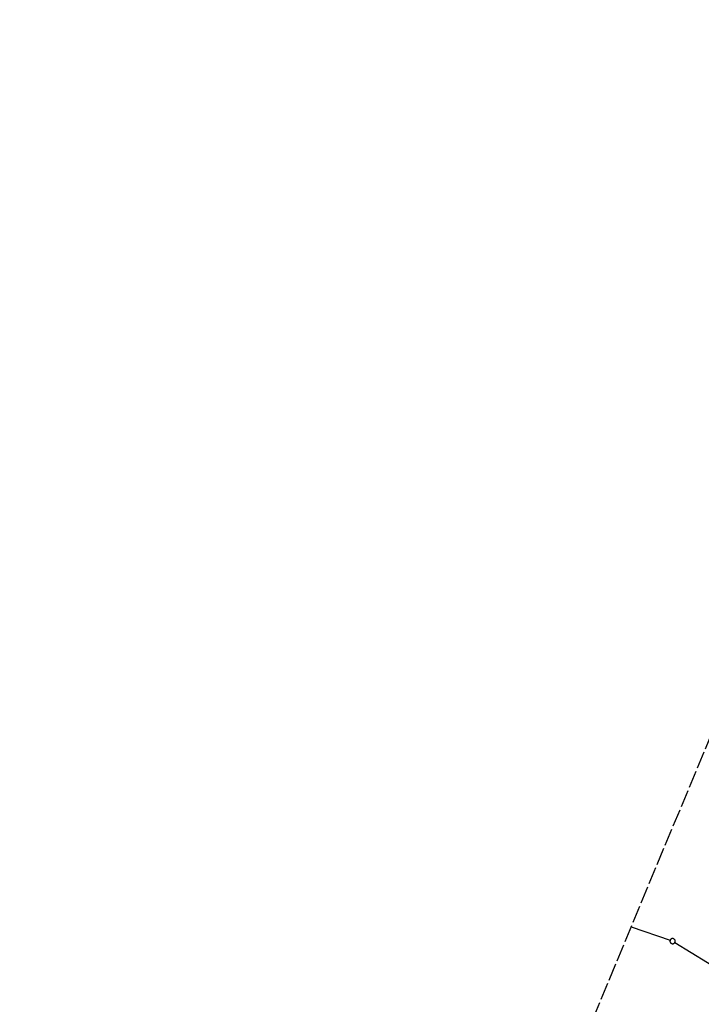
# Model space of a CAD drawing. Extents: x 508338 to 508887, y 451697 to 452490.
# Tile 27 of 37: x 508338 to 508534, y 452207 to 452490. Entities that reach past the tile are written whole.
import ezdxf

# ---------------------------------------------------------------- set-up
doc = ezdxf.new("R2010")
doc.units = 0
doc.header["$LTSCALE"] = 10
doc.header["$MEASUREMENT"] = 0
doc.linetypes.add('LT00', pattern=[0])
doc.linetypes.add('LT14', pattern=[0.6, 0.5, -0.1])
doc.layers.get('0').update_dxf_attribs({"linetype": 'LT00'})
doc.layers.add('-BLATT_120-RAND', color=7, linetype='LT14', plot=False)
doc.layers.add('DFK_GZPKT', color=250, linetype='LT00')
doc.layers.add('DFK_KATASTER', color=250, linetype='LT00')

# ---------------------------------------------------------------- blocks, each defined once
blk = doc.blocks.new('SYMB7010')
at = {"color": 0, "linetype": 'ByBlock'}
for points in [[(-0.031408, 0.499213), (-0.093728, 0.49134), (-0.15457, 0.475719), (-0.212975, 0.452595), (-0.268021, 0.422333), (-0.31884, 0.385411), (-0.36463, 0.342411), (-0.40467, 0.29401), (-0.438329, 0.240973), (-0.465074, 0.184136), (-0.484486, 0.124395), (-0.496256, 0.062692), (-0.5002, 0)], [(-0.5002, 0), (-0.496256, -0.062692), (-0.484486, -0.124395), (-0.465075, -0.184136), (-0.438329, -0.240973), (-0.404671, -0.29401), (-0.36463, -0.342411), (-0.31884, -0.385411), (-0.268021, -0.422333), (-0.212975, -0.452595), (-0.154571, -0.475719), (-0.093728, -0.49134), (-0.031408, -0.499213), (0.031408, -0.499213)], [(0.5002, 0), (0.496256, 0.062692), (0.484485, 0.124395), (0.465074, 0.184136), (0.438329, 0.240973), (0.40467, 0.29401), (0.36463, 0.342411), (0.31884, 0.385411), (0.268021, 0.422333), (0.212975, 0.452595), (0.15457, 0.475719), (0.093728, 0.49134), (0.031408, 0.499213), (-0.031408, 0.499213)], [(0.031408, -0.499213), (0.093728, -0.491341), (0.15457, -0.475719), (0.212975, -0.452595), (0.268021, -0.422333), (0.31884, -0.385411), (0.36463, -0.342411), (0.404671, -0.294011), (0.438329, -0.240974), (0.465075, -0.184136), (0.484486, -0.124395), (0.496256, -0.062692), (0.500201, 0)]]:
    blk.add_lwpolyline(points, dxfattribs=at)

msp = doc.modelspace()

# ---------------------------------------------------------------- linework, layer by layer
at = {"layer": '-BLATT_120-RAND'}
msp.add_lwpolyline([(508622.09, 452490.47), (508338.04, 451807.15), (508603.06, 451696.99), (508887.1, 452380.3), (508622.09, 452490.47)], dxfattribs=at)
at = {"layer": 'DFK_KATASTER'}
for p, q in [((508513.71, 452229.76), (508524.92, 452225.88)), ((508526.27, 452225.25), (508559.73, 452204.73))]:
    msp.add_line(p, q, dxfattribs=at)

# ---------------------------------------------------------------- block references
at = {"layer": 'DFK_GZPKT', "xscale": 1.500000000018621, "yscale": 1.5, "zscale": 1.5, "rotation": 264.7377099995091}
msp.add_blockref('SYMB7010', (508525.63, 452225.64), dxfattribs=at)

doc.saveas('drawing.dxf')
